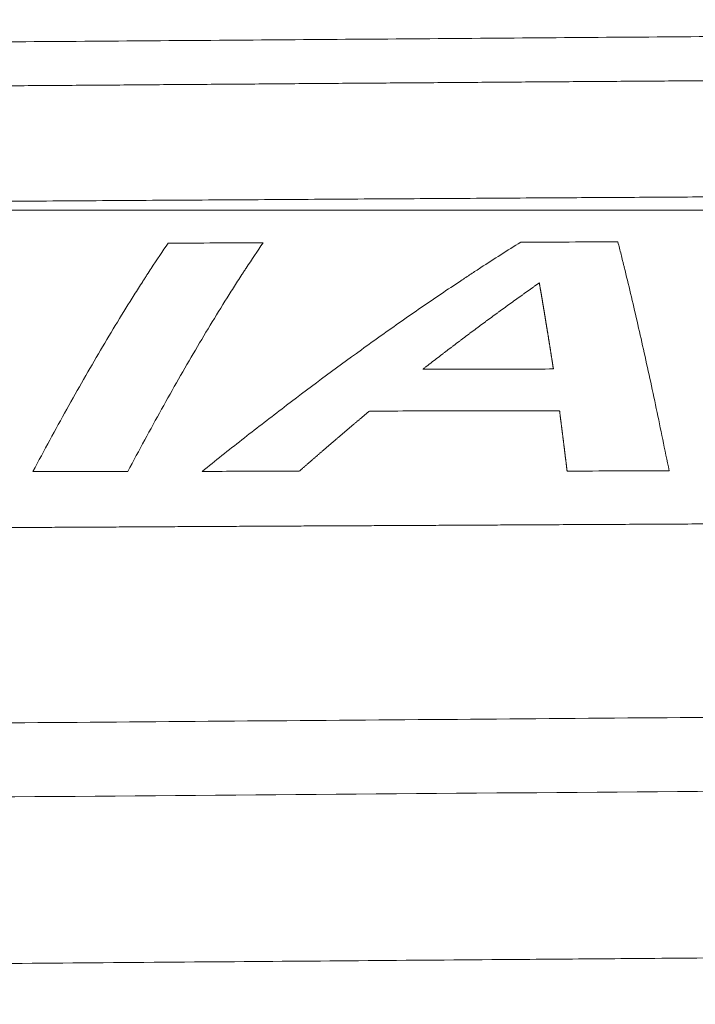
# Model space of a CAD drawing. Header units: millimetres. Extents: x 0 to 594, y 0 to 420.
# Tile 95 of 256: x 296 to 305, y 154 to 167. Entities that reach past the tile are written whole.
import ezdxf

# ---------------------------------------------------------------- set-up
doc = ezdxf.new("R2010")
doc.units = ezdxf.units.MM
doc.layers.add('1', color=7, linetype='Continuous', true_color=0xffffff)
doc.styles.add('Arial Unicode MS', font='txt')
doc.dimstyles.get("Standard").update_dxf_attribs({"dimtxt": 0.18, "dimasz": 0.18, "dimexe": 0.18, "dimexo": 0.0625, "dimgap": 0.09, "dimtad": 0, "dimtih": 1, "dimtoh": 1, "dimdec": 4, "dimzin": 0, "dimdsep": 46, "dimtxsty": 'Standard', "dimcen": 0.09, "dimadec": 0, "dimazin": 0, "dimtfac": 1, "dimtdec": 4, "dimtofl": 0, "dimtmove": 0, "dimatfit": 3, "dimfxl": 0, "dimtolj": 1, "dimtzin": 0, "dimarcsym": 0})

# ---------------------------------------------------------------- blocks, each defined once
blk = doc.blocks.new('_U3')
at = {"layer": '1', "color": 18, "lineweight": 13}
for p, q in [((101.994, 157.397), (101.994, 93.087)), ((345.447, 147.949), (345.447, 93.087)), ((101.994, 95.087), (184.093, 95.087)), ((345.447, 95.087), (263.348, 95.087))]:
    blk.add_line(p, q, dxfattribs=at)
at = {"layer": '1', "color": 18}
for points in [[(101.994, 95.087), (105.494, 96.025), (105.494, 94.149)], [(345.447, 95.087), (341.947, 94.149), (341.947, 96.025)]]:
    blk.add_solid(points, dxfattribs=at)
at = {"layer": '1', "color": 18, "linetype": 'Continuous', "lineweight": 13, "char_height": 3.5, "attachment_point": 7, "line_spacing_factor": 1.047437, "style": 'Arial Unicode MS'}
for s, insert in [('\\fArial Unicode MS|b0|i0;\\W1.0000;4.87', (185.779, 92.451)), ('\\fArial Unicode MS|b0|i0;\\W1.0000;DEFLATED TUBES LENGTH', (198.445, 92.451))]:
    blk.add_mtext(s, dxfattribs=dict(at, insert=insert))
blk = doc.blocks.new('_U6')
at = {"layer": '1', "color": 18, "lineweight": 13}
for p, q in [((249.492, 222.88), (249.492, 205.581)), ((345.447, 147.949), (345.447, 209.581)), ((249.492, 207.581), (266.947, 207.581)), ((345.447, 207.581), (327.992, 207.581))]:
    blk.add_line(p, q, dxfattribs=at)
at = {"layer": '1', "color": 18}
for points in [[(249.492, 207.581), (252.992, 208.519), (252.992, 206.643)], [(345.447, 207.581), (341.947, 206.643), (341.947, 208.519)]]:
    blk.add_solid(points, dxfattribs=at)
at = {"layer": '1', "color": 18, "linetype": 'Continuous', "lineweight": 13, "char_height": 3.5, "attachment_point": 7, "line_spacing_factor": 1.047437, "style": 'Arial Unicode MS'}
for s, insert in [('\\fArial Unicode MS|b0|i0;\\W1.0000;LCG (DRY WEIGHT)', (281.299, 204.945)), ('\\fArial Unicode MS|b0|i0;\\W1.0000;1.92', (268.632, 204.945))]:
    blk.add_mtext(s, dxfattribs=dict(at, insert=insert))
blk = doc.blocks.new('_U9')
at = {"layer": '1', "color": 18, "lineweight": 13}
for p, q in [((249.492, 164.64), (361.654, 164.64)), ((359.654, 164.64), (359.654, 150.774)), ((359.654, 124.367), (359.654, 138.607)), ((160.769, 124.367), (361.654, 124.367))]:
    blk.add_line(p, q, dxfattribs=at)
at = {"layer": '1', "color": 18}
for points in [[(359.654, 164.64), (360.592, 161.14), (358.717, 161.14)], [(359.654, 124.367), (358.717, 127.867), (360.592, 127.867)]]:
    blk.add_solid(points, dxfattribs=at)
at = {"layer": '1', "color": 18, "linetype": 'Continuous', "lineweight": 13, "char_height": 3.5, "attachment_point": 7, "rotation": 90, "line_spacing_factor": 1.047437, "style": 'Arial Unicode MS'}
for s, insert in [('\\fArial Unicode MS|b0|i0;\\W1.0000;SINGLE POINT LIFT* EYE', (369.695, 140.265)), ('\\fArial Unicode MS|b0|i0;\\W1.0000;0.81', (362.633, 140.265))]:
    blk.add_mtext(s, dxfattribs=dict(at, insert=insert))
blk = doc.blocks.new('_U10')
at = {"layer": '1', "color": 18, "lineweight": 13}
for p, q in [((249.492, 222.88), (380.277, 222.88)), ((378.277, 222.88), (378.277, 151.235)), ((378.277, 124.367), (378.277, 139.069)), ((160.769, 124.367), (380.277, 124.367))]:
    blk.add_line(p, q, dxfattribs=at)
at = {"layer": '1', "color": 18}
for points in [[(378.277, 222.88), (379.215, 219.38), (377.339, 219.38)], [(378.277, 124.367), (377.339, 127.867), (379.215, 127.867)]]:
    blk.add_solid(points, dxfattribs=at)
at = {"layer": '1', "color": 18, "linetype": 'Continuous', "lineweight": 13, "char_height": 3.5, "attachment_point": 7, "rotation": 90, "line_spacing_factor": 1.047437, "style": 'Arial Unicode MS'}
for s, insert in [('\\fArial Unicode MS|b0|i0;\\W1.0000;LIFTING STROPS* EYE', (388.318, 140.726)), ('\\fArial Unicode MS|b0|i0;\\W1.0000;1.97', (381.256, 140.726))]:
    blk.add_mtext(s, dxfattribs=dict(at, insert=insert))

msp = doc.modelspace()

# ---------------------------------------------------------------- linework, layer by layer
at = {"layer": '1', "color": 155, "linetype": 'Continuous', "lineweight": 13}
for points, knots in [([(273.147, 166.743), (273.756, 166.748), (274.365, 166.753), (275.584, 166.763), (276.194, 166.768), (278.022, 166.783), (279.241, 166.792), (282.897, 166.822), (285.335, 166.841), (290.211, 166.878), (292.648, 166.897), (296.305, 166.925), (297.524, 166.934), (299.961, 166.952), (302.399, 166.971), (306.056, 166.999), (308.493, 167.017), (310.931, 167.036), (312.15, 167.045), (314.588, 167.063), (315.807, 167.072), (319.463, 167.1), (321.901, 167.118), (326.776, 167.153), (329.214, 167.171), (331.652, 167.188)], [0, 0, 0, 0, 0.03125, 0.03125, 0.0625, 0.0625, 0.125, 0.125, 0.25, 0.25, 0.375, 0.375, 0.4375, 0.4375, 0.5, 0.5625, 0.625, 0.625, 0.6875, 0.6875, 0.75, 0.75, 0.875, 0.875, 1, 1, 1, 1]), ([(276.783, 166.177), (276.927, 166.178), (277.214, 166.181), (277.646, 166.184), (278.078, 166.188), (278.51, 166.191), (278.942, 166.195), (279.374, 166.198), (279.805, 166.202), (280.237, 166.205), (280.669, 166.209), (281.101, 166.212), (281.533, 166.216), (281.965, 166.219), (282.397, 166.223), (282.828, 166.226), (283.26, 166.229), (283.692, 166.233), (284.124, 166.236), (284.556, 166.24), (284.988, 166.243), (285.419, 166.246), (285.851, 166.25), (286.283, 166.253), (286.715, 166.256), (287.147, 166.26), (287.579, 166.263), (288.01, 166.266), (288.442, 166.27), (288.874, 166.273), (289.306, 166.276), (289.738, 166.279), (290.17, 166.283), (290.601, 166.286), (291.033, 166.289), (291.465, 166.292), (291.897, 166.296), (292.329, 166.299), (292.761, 166.302), (293.192, 166.305), (293.624, 166.309), (294.056, 166.312), (294.488, 166.315), (294.92, 166.318), (295.352, 166.321), (295.784, 166.325), (296.215, 166.328), (296.647, 166.331), (297.079, 166.334), (297.511, 166.337), (297.943, 166.341), (298.375, 166.344), (298.806, 166.347), (299.238, 166.35), (299.67, 166.353), (300.102, 166.357), (300.534, 166.36), (300.966, 166.363), (301.397, 166.366), (301.829, 166.369), (302.261, 166.372), (302.693, 166.376), (303.125, 166.379), (303.557, 166.382), (303.988, 166.385), (304.42, 166.388), (304.852, 166.391), (305.475, 166.396), (306.29, 166.402), (307.296, 166.409), (308.302, 166.417), (309.308, 166.424), (310.314, 166.431), (311.32, 166.439), (312.326, 166.446), (313.331, 166.453), (314.337, 166.46), (315.343, 166.468), (316.349, 166.475), (317.355, 166.482), (318.361, 166.489), (319.367, 166.496), (320.373, 166.503), (321.379, 166.51), (322.05, 166.515), (322.385, 166.517)], [0, 0, 0, 0, 0.00947, 0.018939, 0.028409, 0.037879, 0.047348, 0.056818, 0.066288, 0.075758, 0.085227, 0.094697, 0.104167, 0.113636, 0.123106, 0.132576, 0.142045, 0.151515, 0.160985, 0.170455, 0.179924, 0.189394, 0.198864, 0.208333, 0.217803, 0.227273, 0.236742, 0.246212, 0.255682, 0.265152, 0.274621, 0.284091, 0.293561, 0.30303, 0.3125, 0.32197, 0.331439, 0.340909, 0.350379, 0.359848, 0.369318, 0.378788, 0.388258, 0.397727, 0.407197, 0.416667, 0.426136, 0.435606, 0.445076, 0.454545, 0.464015, 0.473485, 0.482955, 0.492424, 0.501894, 0.511364, 0.520833, 0.530303, 0.539773, 0.549242, 0.558712, 0.568182, 0.577652, 0.587121, 0.596591, 0.606061, 0.61553, 0.625, 0.647059, 0.669118, 0.691176, 0.713235, 0.735294, 0.757353, 0.779412, 0.801471, 0.82353, 0.845588, 0.867647, 0.889706, 0.911765, 0.933823, 0.955882, 0.977941, 1, 1, 1, 1]), ([(332.987, 156.974), (332.896, 156.974), (332.76, 156.972), (332.579, 156.971), (331.761, 156.964), (330.262, 156.952), (322.994, 156.894), (310.639, 156.795), (296.104, 156.68), (284.475, 156.587), (275.754, 156.517), (267.033, 156.448), (258.311, 156.39), (249.59, 156.351), (240.869, 156.342), (232.147, 156.372), (223.426, 156.453), (214.706, 156.595), (205.988, 156.817), (197.273, 157.138), (190.015, 157.503), (184.212, 157.861), (180.588, 158.115), (177.69, 158.337), (174.793, 158.572), (171.173, 158.891), (166.835, 159.312), (162.503, 159.774), (158.181, 160.274), (153.875, 160.813), (150.306, 161.294), (147.466, 161.697), (144.637, 162.112), (141.124, 162.653), (136.951, 163.335), (133.512, 163.931), (130.786, 164.423), (129.115, 164.732), (128.125, 164.919), (127.81, 164.979)], [0, 0, 0, 0, 0.001316, 0.001976, 0.002636, 0.013193, 0.023751, 0.108212, 0.192672, 0.234902, 0.277133, 0.319363, 0.361593, 0.403823, 0.446054, 0.488284, 0.530514, 0.572745, 0.614975, 0.657205, 0.699435, 0.720551, 0.741666, 0.752223, 0.762781, 0.783896, 0.805011, 0.826126, 0.847241, 0.868356, 0.889472, 0.900029, 0.910587, 0.931702, 0.952817, 0.973932, 0.98449, 0.995047, 1, 1, 1, 1]), ([(319.795, 164.906), (319.621, 164.905), (319.272, 164.903), (318.748, 164.9), (318.224, 164.897), (317.7, 164.894), (317.177, 164.891), (316.653, 164.887), (316.129, 164.884), (315.605, 164.881), (315.081, 164.878), (314.558, 164.875), (314.034, 164.872), (313.51, 164.869), (312.986, 164.865), (312.463, 164.862), (311.939, 164.859), (311.415, 164.856), (310.891, 164.853), (310.368, 164.85), (309.844, 164.846), (309.32, 164.843), (308.796, 164.84), (308.272, 164.837), (307.749, 164.834), (307.225, 164.83), (306.701, 164.827), (306.177, 164.824), (305.654, 164.821), (305.13, 164.817), (304.606, 164.814), (304.082, 164.811), (303.508, 164.807), (302.882, 164.804), (302.205, 164.799), (301.529, 164.795), (300.852, 164.791), (300.176, 164.787), (299.499, 164.782), (298.823, 164.778), (298.146, 164.774), (297.47, 164.77), (296.793, 164.765), (296.117, 164.761), (295.44, 164.757), (294.763, 164.753), (294.087, 164.748), (293.41, 164.744), (292.734, 164.74), (292.057, 164.735), (291.381, 164.731), (290.704, 164.726), (290.028, 164.722), (289.351, 164.718), (288.675, 164.713), (287.998, 164.709), (287.322, 164.704), (286.645, 164.7), (285.968, 164.695), (285.292, 164.691), (284.615, 164.686), (283.939, 164.681), (283.262, 164.677), (282.586, 164.672), (281.909, 164.667), (281.233, 164.663), (280.556, 164.658), (279.88, 164.653), (279.203, 164.648), (278.527, 164.644), (277.85, 164.639), (277.173, 164.634), (276.722, 164.631), (276.497, 164.629)], [0, 0, 0, 0, 0.012097, 0.024194, 0.03629, 0.048387, 0.060484, 0.072581, 0.084677, 0.096774, 0.108871, 0.120968, 0.133065, 0.145161, 0.157258, 0.169355, 0.181452, 0.193548, 0.205645, 0.217742, 0.229839, 0.241935, 0.254032, 0.266129, 0.278226, 0.290323, 0.302419, 0.314516, 0.326613, 0.33871, 0.350806, 0.362903, 0.375, 0.390625, 0.40625, 0.421875, 0.4375, 0.453125, 0.46875, 0.484375, 0.5, 0.515625, 0.53125, 0.546875, 0.5625, 0.578125, 0.59375, 0.609375, 0.625, 0.640625, 0.65625, 0.671875, 0.6875, 0.703125, 0.71875, 0.734375, 0.75, 0.765625, 0.78125, 0.796875, 0.8125, 0.828125, 0.84375, 0.859375, 0.875, 0.890625, 0.90625, 0.921875, 0.9375, 0.953125, 0.96875, 0.984375, 1, 1, 1, 1]), ([(298.275, 164.193), (298.199, 164.081), (298.122, 163.967), (298.026, 163.821), (298.007, 163.791), (297.978, 163.747), (297.969, 163.732), (297.95, 163.703), (297.902, 163.628), (297.854, 163.553), (297.739, 163.372), (297.663, 163.248), (297.51, 162.997), (297.433, 162.869), (297.204, 162.48), (297.051, 162.213), (296.822, 161.801), (296.669, 161.523), (296.516, 161.238), (296.44, 161.094)], [0, 0, 0, 0, 0.125, 0.125, 0.15625, 0.15625, 0.171875, 0.171875, 0.1875, 0.25, 0.25, 0.375, 0.375, 0.5, 0.5, 0.75, 0.75, 0.875, 1, 1, 1, 1]), ([(297.729, 161.095), (297.805, 161.239), (297.958, 161.524), (298.11, 161.802), (298.34, 162.214), (298.492, 162.482), (298.722, 162.871), (298.798, 162.999), (298.951, 163.251), (299.027, 163.374), (299.142, 163.556), (299.18, 163.616), (299.238, 163.706), (299.257, 163.735), (299.286, 163.78), (299.295, 163.794), (299.314, 163.824), (299.324, 163.838), (299.41, 163.97), (299.487, 164.084), (299.564, 164.196)], [0, 0, 0, 0, 0.125, 0.25, 0.25, 0.5, 0.5, 0.625, 0.625, 0.75, 0.75, 0.8125, 0.8125, 0.84375, 0.84375, 0.859375, 0.859375, 0.875, 0.875, 1, 1, 1, 1]), ([(303.061, 164.206), (302.88, 164.093), (302.7, 163.978), (302.497, 163.846), (302.475, 163.831), (302.429, 163.802), (302.362, 163.758), (302.294, 163.713), (302.159, 163.623), (302.069, 163.563), (301.798, 163.381), (301.618, 163.257), (301.258, 163.004), (301.078, 162.876), (300.537, 162.486), (300.177, 162.217), (299.636, 161.804), (299.276, 161.526), (298.916, 161.24), (298.736, 161.096)], [0, 0, 0, 0, 0.125, 0.125, 0.140625, 0.140625, 0.15625, 0.1875, 0.1875, 0.25, 0.25, 0.375, 0.375, 0.5, 0.5, 0.75, 0.75, 0.875, 1, 1, 1, 1]), ([(305.076, 161.102), (305.046, 161.246), (304.988, 161.532), (304.93, 161.811), (304.843, 162.224), (304.785, 162.492), (304.698, 162.882), (304.669, 163.01), (304.611, 163.262), (304.582, 163.386), (304.524, 163.629), (304.495, 163.748), (304.463, 163.88), (304.459, 163.895), (304.452, 163.924), (304.441, 163.967), (304.43, 164.011), (304.409, 164.097), (304.394, 164.153), (304.38, 164.209)], [0, 0, 0, 0, 0.125, 0.25, 0.25, 0.5, 0.5, 0.625, 0.625, 0.75, 0.75, 0.875, 0.875, 0.890625, 0.890625, 0.90625, 0.9375, 0.9375, 1, 1, 1, 1]), ([(303.314, 163.653), (303.309, 163.65), (303.3, 163.644), (303.287, 163.635), (303.274, 163.625), (303.26, 163.616), (303.247, 163.607), (303.234, 163.597), (303.221, 163.588), (303.207, 163.578), (303.194, 163.569), (303.181, 163.56), (303.167, 163.55), (303.154, 163.541), (303.141, 163.531), (303.128, 163.522), (303.114, 163.512), (303.101, 163.503), (303.088, 163.493), (303.074, 163.484), (303.061, 163.474), (303.048, 163.465), (303.035, 163.455), (303.021, 163.446), (303.008, 163.436), (302.995, 163.427), (302.981, 163.417), (302.968, 163.408), (302.955, 163.398), (302.942, 163.389), (302.928, 163.379), (302.915, 163.369), (302.902, 163.36), (302.888, 163.35), (302.875, 163.34), (302.862, 163.331), (302.849, 163.321), (302.835, 163.312), (302.822, 163.302), (302.809, 163.292), (302.795, 163.283), (302.782, 163.273), (302.769, 163.263), (302.756, 163.254), (302.742, 163.244), (302.729, 163.234), (302.716, 163.224), (302.702, 163.215), (302.689, 163.205), (302.676, 163.195), (302.663, 163.185), (302.649, 163.176), (302.636, 163.166), (302.623, 163.156), (302.609, 163.146), (302.596, 163.137), (302.583, 163.127), (302.57, 163.117), (302.556, 163.107), (302.543, 163.097), (302.53, 163.087), (302.516, 163.078), (302.503, 163.068), (302.49, 163.058), (302.477, 163.048), (302.463, 163.038), (302.45, 163.028), (302.437, 163.018), (302.423, 163.008), (302.41, 162.998), (302.397, 162.989), (302.384, 162.979), (302.37, 162.969), (302.357, 162.959), (302.344, 162.949), (302.33, 162.939), (302.317, 162.929), (302.304, 162.919), (302.291, 162.909), (302.277, 162.899), (302.264, 162.889), (302.251, 162.879), (302.237, 162.869), (302.224, 162.859), (302.211, 162.849), (302.198, 162.839), (302.184, 162.829), (302.171, 162.819), (302.158, 162.809), (302.144, 162.798), (302.131, 162.788), (302.118, 162.778), (302.105, 162.768), (302.091, 162.758), (302.078, 162.748), (302.065, 162.738), (302.051, 162.728), (302.038, 162.718), (302.025, 162.707), (302.012, 162.697), (301.998, 162.687), (301.985, 162.677), (301.972, 162.667), (301.959, 162.656), (301.945, 162.646), (301.932, 162.636), (301.919, 162.626), (301.905, 162.616), (301.892, 162.605), (301.879, 162.595), (301.866, 162.585), (301.852, 162.575), (301.839, 162.564), (301.826, 162.554), (301.812, 162.544), (301.799, 162.534), (301.786, 162.523), (301.773, 162.513), (301.759, 162.503), (301.746, 162.492), (301.737, 162.485), (301.733, 162.482)], [0, 0, 0, 0, 0.008403, 0.016807, 0.02521, 0.033613, 0.042017, 0.05042, 0.058824, 0.067227, 0.07563, 0.084034, 0.092437, 0.10084, 0.109244, 0.117647, 0.12605, 0.134454, 0.142857, 0.15126, 0.159664, 0.168067, 0.17647, 0.184874, 0.193277, 0.20168, 0.210084, 0.218487, 0.226891, 0.235294, 0.243697, 0.252101, 0.260504, 0.268907, 0.277311, 0.285714, 0.294117, 0.302521, 0.310924, 0.319327, 0.327731, 0.336134, 0.344537, 0.352941, 0.361344, 0.369748, 0.378151, 0.386554, 0.394958, 0.403361, 0.411764, 0.420168, 0.428571, 0.436974, 0.445378, 0.453781, 0.462184, 0.470588, 0.478991, 0.487395, 0.495798, 0.504201, 0.512605, 0.521008, 0.529411, 0.537815, 0.546218, 0.554621, 0.563025, 0.571428, 0.579832, 0.588235, 0.596638, 0.605042, 0.613445, 0.621848, 0.630252, 0.638655, 0.647058, 0.655462, 0.663865, 0.672269, 0.680672, 0.689075, 0.697479, 0.705882, 0.714285, 0.722689, 0.731092, 0.739496, 0.747899, 0.756302, 0.764706, 0.773109, 0.781512, 0.789916, 0.798319, 0.806723, 0.815126, 0.823529, 0.831933, 0.840336, 0.848739, 0.857143, 0.865546, 0.873949, 0.882353, 0.890756, 0.89916, 0.907563, 0.915966, 0.92437, 0.932773, 0.941176, 0.94958, 0.957983, 0.966387, 0.97479, 0.983193, 0.991597, 1, 1, 1, 1]), ([(303.505, 162.485), (303.504, 162.488), (303.503, 162.495), (303.501, 162.505), (303.5, 162.516), (303.498, 162.526), (303.497, 162.536), (303.495, 162.547), (303.493, 162.557), (303.492, 162.567), (303.49, 162.577), (303.489, 162.588), (303.487, 162.598), (303.485, 162.608), (303.484, 162.618), (303.482, 162.628), (303.481, 162.639), (303.479, 162.649), (303.477, 162.659), (303.476, 162.669), (303.474, 162.679), (303.473, 162.689), (303.471, 162.7), (303.469, 162.71), (303.468, 162.72), (303.466, 162.73), (303.465, 162.74), (303.463, 162.75), (303.461, 162.76), (303.46, 162.77), (303.458, 162.78), (303.456, 162.791), (303.455, 162.801), (303.453, 162.811), (303.452, 162.821), (303.45, 162.831), (303.448, 162.841), (303.447, 162.851), (303.445, 162.861), (303.444, 162.871), (303.442, 162.881), (303.44, 162.891), (303.439, 162.901), (303.437, 162.911), (303.436, 162.921), (303.434, 162.931), (303.432, 162.941), (303.431, 162.951), (303.429, 162.961), (303.428, 162.971), (303.426, 162.98), (303.424, 162.99), (303.423, 163), (303.421, 163.01), (303.42, 163.02), (303.418, 163.03), (303.416, 163.04), (303.415, 163.05), (303.413, 163.059), (303.411, 163.069), (303.41, 163.079), (303.408, 163.089), (303.407, 163.099), (303.405, 163.109), (303.403, 163.118), (303.402, 163.128), (303.4, 163.138), (303.399, 163.148), (303.397, 163.158), (303.395, 163.167), (303.394, 163.177), (303.392, 163.187), (303.391, 163.196), (303.389, 163.206), (303.387, 163.216), (303.386, 163.226), (303.384, 163.235), (303.383, 163.245), (303.381, 163.255), (303.379, 163.264), (303.378, 163.274), (303.376, 163.284), (303.375, 163.293), (303.373, 163.303), (303.371, 163.313), (303.37, 163.322), (303.368, 163.332), (303.367, 163.341), (303.365, 163.351), (303.363, 163.361), (303.362, 163.37), (303.36, 163.38), (303.359, 163.389), (303.357, 163.399), (303.355, 163.408), (303.354, 163.418), (303.352, 163.427), (303.351, 163.437), (303.349, 163.446), (303.347, 163.456), (303.346, 163.465), (303.344, 163.475), (303.342, 163.484), (303.341, 163.494), (303.339, 163.503), (303.338, 163.513), (303.336, 163.522), (303.334, 163.532), (303.333, 163.541), (303.331, 163.55), (303.33, 163.56), (303.328, 163.569), (303.326, 163.579), (303.325, 163.588), (303.323, 163.597), (303.322, 163.607), (303.32, 163.616), (303.318, 163.625), (303.317, 163.635), (303.315, 163.644), (303.314, 163.65), (303.314, 163.653)], [0, 0, 0, 0, 0.008403, 0.016807, 0.02521, 0.033613, 0.042017, 0.05042, 0.058824, 0.067227, 0.07563, 0.084034, 0.092437, 0.10084, 0.109244, 0.117647, 0.126051, 0.134454, 0.142857, 0.151261, 0.159664, 0.168068, 0.176471, 0.184874, 0.193278, 0.201681, 0.210085, 0.218488, 0.226891, 0.235295, 0.243698, 0.252101, 0.260505, 0.268908, 0.277312, 0.285715, 0.294118, 0.302522, 0.310925, 0.319329, 0.327732, 0.336135, 0.344539, 0.352942, 0.361345, 0.369749, 0.378152, 0.386556, 0.394959, 0.403362, 0.411766, 0.420169, 0.428573, 0.436976, 0.445379, 0.453783, 0.462186, 0.470589, 0.478993, 0.487396, 0.495799, 0.504203, 0.512606, 0.52101, 0.529413, 0.537816, 0.54622, 0.554623, 0.563026, 0.57143, 0.579833, 0.588236, 0.59664, 0.605043, 0.613446, 0.62185, 0.630253, 0.638656, 0.64706, 0.655463, 0.663866, 0.67227, 0.680673, 0.689076, 0.69748, 0.705883, 0.714286, 0.72269, 0.731093, 0.739496, 0.7479, 0.756303, 0.764706, 0.77311, 0.781513, 0.789916, 0.79832, 0.806723, 0.815126, 0.82353, 0.831933, 0.840336, 0.84874, 0.857143, 0.865546, 0.87395, 0.882353, 0.890756, 0.89916, 0.907563, 0.915966, 0.92437, 0.932773, 0.941177, 0.94958, 0.957983, 0.966387, 0.97479, 0.983193, 0.991597, 1, 1, 1, 1]), ([(125.234, 163.175), (125.823, 163.059), (127.453, 162.741), (130.081, 162.251), (133.035, 161.719), (135.783, 161.244), (138.304, 160.822), (140.597, 160.452), (142.658, 160.13), (144.499, 159.85), (146.873, 159.498), (149.887, 159.069), (153.65, 158.565), (157.934, 158.026), (162.719, 157.472), (167.979, 156.923), (173.246, 156.431), (179.956, 155.88), (188.115, 155.333), (197.725, 154.853), (207.343, 154.512), (216.964, 154.288), (229.367, 154.117), (244.552, 154.062), (262.518, 154.148), (276.075, 154.259), (285.226, 154.333), (289.944, 154.37), (294.552, 154.407), (298.958, 154.442), (302.246, 154.468), (304.569, 154.486), (306.087, 154.498), (307.809, 154.512), (309.736, 154.527), (311.869, 154.544), (314.207, 154.563), (316.777, 154.584), (319.581, 154.606), (322.623, 154.63), (325.48, 154.653), (328.111, 154.674), (329.91, 154.689), (331.209, 154.699), (331.981, 154.705), (332.579, 154.71), (332.919, 154.713), (332.999, 154.713)], [0, 0, 0, 0, 0.009217, 0.02542, 0.040456, 0.054325, 0.067027, 0.078366, 0.088579, 0.097666, 0.105628, 0.123598, 0.141899, 0.160526, 0.185817, 0.211115, 0.236399, 0.26167, 0.307636, 0.353617, 0.399601, 0.445585, 0.491569, 0.577406, 0.663242, 0.74908, 0.771741, 0.794402, 0.816719, 0.837786, 0.857556, 0.863844, 0.871088, 0.879314, 0.888523, 0.898714, 0.909887, 0.922042, 0.935543, 0.95008, 0.965652, 0.976497, 0.987793, 0.991436, 0.995123, 0.998855, 1, 1, 1, 1]), ([(300.055, 161.098), (300.059, 161.101), (300.068, 161.109), (300.08, 161.12), (300.093, 161.131), (300.106, 161.142), (300.118, 161.153), (300.131, 161.164), (300.144, 161.175), (300.156, 161.186), (300.169, 161.197), (300.182, 161.209), (300.195, 161.22), (300.207, 161.231), (300.22, 161.242), (300.233, 161.253), (300.245, 161.264), (300.258, 161.275), (300.271, 161.286), (300.284, 161.297), (300.296, 161.308), (300.309, 161.319), (300.322, 161.33), (300.334, 161.341), (300.347, 161.352), (300.36, 161.363), (300.372, 161.374), (300.385, 161.385), (300.398, 161.396), (300.411, 161.407), (300.423, 161.418), (300.436, 161.429), (300.449, 161.44), (300.461, 161.451), (300.474, 161.461), (300.487, 161.472), (300.499, 161.483), (300.512, 161.494), (300.525, 161.505), (300.538, 161.516), (300.55, 161.527), (300.563, 161.538), (300.576, 161.549), (300.588, 161.56), (300.601, 161.57), (300.614, 161.581), (300.627, 161.592), (300.639, 161.603), (300.652, 161.614), (300.665, 161.625), (300.677, 161.635), (300.69, 161.646), (300.703, 161.657), (300.715, 161.668), (300.728, 161.679), (300.741, 161.689), (300.754, 161.7), (300.766, 161.711), (300.779, 161.722), (300.792, 161.733), (300.804, 161.743), (300.817, 161.754), (300.83, 161.765), (300.843, 161.776), (300.855, 161.786), (300.868, 161.797), (300.881, 161.808), (300.893, 161.818), (300.906, 161.829), (300.919, 161.84), (300.931, 161.85), (300.944, 161.861), (300.957, 161.872), (300.97, 161.883), (300.982, 161.893), (300.995, 161.904), (301.003, 161.911), (301.008, 161.914)], [0, 0, 0, 0, 0.013333, 0.026667, 0.04, 0.053333, 0.066667, 0.08, 0.093333, 0.106667, 0.12, 0.133333, 0.146667, 0.16, 0.173333, 0.186667, 0.2, 0.213333, 0.226667, 0.24, 0.253333, 0.266667, 0.28, 0.293333, 0.306667, 0.32, 0.333333, 0.346667, 0.36, 0.373333, 0.386667, 0.4, 0.413333, 0.426667, 0.44, 0.453333, 0.466667, 0.48, 0.493333, 0.506667, 0.52, 0.533333, 0.546667, 0.56, 0.573333, 0.586667, 0.6, 0.613333, 0.626667, 0.64, 0.653333, 0.666667, 0.68, 0.693333, 0.706667, 0.72, 0.733333, 0.746667, 0.76, 0.773333, 0.786667, 0.8, 0.813333, 0.826667, 0.84, 0.853333, 0.866667, 0.88, 0.893333, 0.906667, 0.92, 0.933333, 0.946667, 0.96, 0.973333, 0.986667, 1, 1, 1, 1]), ([(303.588, 161.918), (303.589, 161.914), (303.59, 161.907), (303.591, 161.896), (303.592, 161.886), (303.594, 161.875), (303.595, 161.864), (303.596, 161.854), (303.598, 161.843), (303.599, 161.832), (303.601, 161.822), (303.602, 161.811), (303.603, 161.8), (303.605, 161.789), (303.606, 161.779), (303.607, 161.768), (303.609, 161.757), (303.61, 161.746), (303.611, 161.736), (303.613, 161.725), (303.614, 161.714), (303.616, 161.703), (303.617, 161.693), (303.618, 161.682), (303.62, 161.671), (303.621, 161.66), (303.622, 161.649), (303.624, 161.639), (303.625, 161.628), (303.626, 161.617), (303.628, 161.606), (303.629, 161.595), (303.631, 161.584), (303.632, 161.574), (303.633, 161.563), (303.635, 161.552), (303.636, 161.541), (303.637, 161.53), (303.639, 161.519), (303.64, 161.508), (303.641, 161.497), (303.643, 161.487), (303.644, 161.476), (303.646, 161.465), (303.647, 161.454), (303.648, 161.443), (303.65, 161.432), (303.651, 161.421), (303.652, 161.41), (303.654, 161.399), (303.655, 161.388), (303.656, 161.377), (303.658, 161.366), (303.659, 161.355), (303.661, 161.344), (303.662, 161.333), (303.663, 161.322), (303.665, 161.311), (303.666, 161.3), (303.667, 161.289), (303.669, 161.278), (303.67, 161.267), (303.671, 161.256), (303.673, 161.245), (303.674, 161.234), (303.676, 161.223), (303.677, 161.212), (303.678, 161.201), (303.68, 161.19), (303.681, 161.179), (303.682, 161.167), (303.684, 161.156), (303.685, 161.145), (303.686, 161.134), (303.688, 161.123), (303.689, 161.112), (303.69, 161.104), (303.691, 161.101)], [0, 0, 0, 0, 0.013333, 0.026667, 0.04, 0.053333, 0.066667, 0.08, 0.093333, 0.106667, 0.12, 0.133333, 0.146667, 0.16, 0.173333, 0.186667, 0.2, 0.213333, 0.226667, 0.24, 0.253333, 0.266667, 0.28, 0.293333, 0.306667, 0.32, 0.333333, 0.346667, 0.36, 0.373333, 0.386667, 0.4, 0.413333, 0.426666, 0.44, 0.453333, 0.466666, 0.48, 0.493333, 0.506666, 0.52, 0.533333, 0.546666, 0.56, 0.573333, 0.586667, 0.6, 0.613333, 0.626667, 0.64, 0.653333, 0.666667, 0.68, 0.693333, 0.706667, 0.72, 0.733333, 0.746667, 0.76, 0.773333, 0.786667, 0.8, 0.813333, 0.826667, 0.84, 0.853333, 0.866667, 0.88, 0.893333, 0.906667, 0.92, 0.933333, 0.946667, 0.96, 0.973333, 0.986667, 1, 1, 1, 1]), ([(276.52, 160.224), (276.626, 160.224), (276.838, 160.226), (277.156, 160.227), (277.475, 160.229), (277.793, 160.231), (278.112, 160.233), (278.43, 160.235), (278.748, 160.237), (279.067, 160.239), (279.385, 160.241), (279.703, 160.243), (280.022, 160.244), (280.34, 160.246), (280.658, 160.248), (280.977, 160.25), (281.295, 160.252), (281.614, 160.254), (281.932, 160.256), (282.25, 160.257), (282.569, 160.259), (282.887, 160.261), (283.205, 160.263), (283.524, 160.265), (283.842, 160.266), (284.161, 160.268), (284.479, 160.27), (284.797, 160.272), (285.116, 160.274), (285.434, 160.276), (285.752, 160.277), (286.071, 160.279), (286.389, 160.281), (286.708, 160.283), (287.026, 160.284), (287.344, 160.286), (287.663, 160.288), (287.981, 160.29), (288.299, 160.291), (288.618, 160.293), (288.936, 160.295), (289.255, 160.297), (289.573, 160.298), (289.891, 160.3), (290.21, 160.302), (290.528, 160.304), (290.846, 160.305), (291.165, 160.307), (291.483, 160.309), (291.801, 160.311), (292.12, 160.312), (292.438, 160.314), (292.757, 160.316), (293.075, 160.317), (293.393, 160.319), (293.712, 160.321), (294.03, 160.323), (294.348, 160.324), (294.667, 160.326), (294.985, 160.328), (295.304, 160.329), (295.622, 160.331), (295.94, 160.333), (296.259, 160.334), (296.577, 160.336), (296.895, 160.338), (297.214, 160.339), (297.532, 160.341), (297.851, 160.343), (298.169, 160.345), (298.487, 160.346), (298.806, 160.348), (299.124, 160.35), (299.442, 160.351), (299.761, 160.353), (300.079, 160.355), (300.398, 160.356), (300.716, 160.358), (301.034, 160.359), (301.353, 160.361), (301.671, 160.363), (301.989, 160.364), (302.308, 160.366), (302.626, 160.368), (302.945, 160.369), (303.263, 160.371), (303.776, 160.374), (304.483, 160.377), (305.385, 160.382), (306.287, 160.387), (307.19, 160.391), (308.092, 160.396), (308.994, 160.4), (309.896, 160.405), (310.798, 160.41), (311.7, 160.414), (312.602, 160.419), (313.504, 160.423), (314.406, 160.428), (315.308, 160.432), (316.21, 160.437), (317.112, 160.441), (318.014, 160.446), (318.916, 160.45), (319.518, 160.453), (319.818, 160.455)], [0, 0, 0, 0, 0.007353, 0.014706, 0.022059, 0.029412, 0.036765, 0.044118, 0.051471, 0.058824, 0.066176, 0.073529, 0.080882, 0.088235, 0.095588, 0.102941, 0.110294, 0.117647, 0.125, 0.132353, 0.139706, 0.147059, 0.154412, 0.161765, 0.169118, 0.176471, 0.183823, 0.191176, 0.198529, 0.205882, 0.213235, 0.220588, 0.227941, 0.235294, 0.242647, 0.25, 0.257353, 0.264706, 0.272059, 0.279412, 0.286765, 0.294118, 0.301471, 0.308824, 0.316176, 0.323529, 0.330882, 0.338235, 0.345588, 0.352941, 0.360294, 0.367647, 0.375, 0.382353, 0.389706, 0.397059, 0.404412, 0.411765, 0.419118, 0.426471, 0.433824, 0.441176, 0.448529, 0.455882, 0.463235, 0.470588, 0.477941, 0.485294, 0.492647, 0.5, 0.507353, 0.514706, 0.522059, 0.529412, 0.536765, 0.544118, 0.551471, 0.558824, 0.566176, 0.573529, 0.580882, 0.588235, 0.595588, 0.602941, 0.610294, 0.617647, 0.625, 0.645833, 0.666667, 0.6875, 0.708333, 0.729167, 0.75, 0.770833, 0.791667, 0.8125, 0.833333, 0.854167, 0.875, 0.895833, 0.916667, 0.9375, 0.958333, 0.979167, 1, 1, 1, 1]), ([(241.883, 157.351), (243.781, 157.35), (245.679, 157.351), (248.526, 157.357), (249.475, 157.359), (251.373, 157.365), (252.322, 157.368), (255.169, 157.38), (257.067, 157.389), (260.862, 157.411), (262.76, 157.423), (266.556, 157.45), (268.454, 157.464), (272.25, 157.493), (274.148, 157.508), (277.943, 157.538), (279.841, 157.554), (282.688, 157.577), (283.637, 157.584), (285.535, 157.599), (286.484, 157.607), (289.331, 157.63), (291.228, 157.645), (295.024, 157.675), (296.922, 157.69), (300.718, 157.72), (302.616, 157.735), (306.411, 157.765), (308.309, 157.781), (312.105, 157.811), (314.003, 157.826), (317.799, 157.856), (319.696, 157.871), (323.492, 157.902), (325.39, 157.917), (328.237, 157.94), (329.186, 157.948), (330.609, 157.959), (331.321, 157.965), (332.033, 157.97), (332.388, 157.973), (332.507, 157.974), (332.685, 157.976), (332.744, 157.976), (332.863, 157.977), (332.922, 157.977), (332.982, 157.978)], [0, 0, 0, 0, 0.0625, 0.0625, 0.09375, 0.09375, 0.125, 0.125, 0.1875, 0.1875, 0.25, 0.25, 0.3125, 0.3125, 0.375, 0.375, 0.4375, 0.4375, 0.46875, 0.46875, 0.5, 0.5, 0.5625, 0.5625, 0.625, 0.625, 0.6875, 0.6875, 0.75, 0.75, 0.8125, 0.8125, 0.875, 0.875, 0.9375, 0.9375, 0.96875, 0.96875, 0.984375, 0.992188, 0.992188, 0.996094, 0.996094, 0.998047, 0.998047, 1, 1, 1, 1])]:
    msp.add_open_spline(points, degree=3, knots=knots, dxfattribs=at)
for points in [[(299.564, 164.196), (299.349, 164.196), (298.92, 164.195), (298.49, 164.193), (298.275, 164.193)], [(304.38, 164.209), (304.16, 164.209), (303.72, 164.208), (303.281, 164.206), (303.061, 164.206)], [(301.733, 162.482), (301.88, 162.482), (302.176, 162.483), (302.619, 162.483), (303.062, 162.484), (303.357, 162.485), (303.505, 162.485)], [(301.008, 161.914), (301.18, 161.915), (301.524, 161.915), (302.04, 161.916), (302.556, 161.916), (303.072, 161.917), (303.416, 161.917), (303.588, 161.918)], [(296.44, 161.094), (296.583, 161.094), (296.869, 161.095), (297.299, 161.095), (297.585, 161.095), (297.729, 161.095)], [(298.736, 161.096), (298.882, 161.096), (299.176, 161.097), (299.615, 161.097), (299.908, 161.097), (300.055, 161.098)], [(303.691, 161.101), (303.921, 161.101), (304.383, 161.101), (304.845, 161.102), (305.076, 161.102)]]:
    msp.add_open_spline(points, degree=3, dxfattribs=at)

# ---------------------------------------------------------------- dimensions: what is measured, and where the dimension line sits
at = {"layer": '1', "color": 18, "linetype": 'Continuous', "lineweight": 13}
for base, p2, text, picture, middle in [((378.277, 222.88), (249.492, 222.88), ' <> \\P\\fArial Unicode MS|b0|i0;\\C18;{\\H1.00x;\\fArial Unicode MS|b0|i0;LIFTING STROPS* EYE\\fArial Unicode MS|b0|i0;}\\C18;', '_U10', (378.277, 167.02)), ((359.654, 164.64), (249.492, 164.64), ' <> \\P\\fArial Unicode MS|b0|i0;\\C18;{\\H1.00x;\\fArial Unicode MS|b0|i0;SINGLE POINT LIFT* EYE\\fArial Unicode MS|b0|i0;}\\C18;', '_U9', (359.654, 201.723))]:
    dim = msp.add_linear_dim(base=base, p1=(160.769, 124.367), p2=p2, angle=90, text=text, dimstyle='Standard', override={"dimtxt": 3.5, "dimasz": 3.5, "dimexe": 2, "dimexo": 0, "dimgap": 1.5, "dimtih": 0, "dimtoh": 0, "dimdec": 2, "dimlfac": 0.02, "dimdsep": 46, "dimlunit": 2, "dimtxsty": 'Arial Unicode MS', "dimsah": 1, "dimse1": 0, "dimse2": 0, "dimsd1": 0, "dimsd2": 0, "dimclrd": 18, "dimclre": 18, "dimclrt": 18, "dimtol": 0, "dimtm": -0.1, "dimtfac": 1, "dimtdec": 2, "dimtofl": 1, "dimtmove": 0, "dimlwd": 13, "dimlwe": 13}, dxfattribs=at)
    dim.commit()
    dim.dimension.update_dxf_attribs({"geometry": picture, "text_midpoint": middle, "dimtype": 160})
for base, p1, p2, text, picture, middle in [((345.447, 207.581), (249.492, 222.88), (345.447, 147.949), ' <> \\fArial Unicode MS|b0|i0;\\C18;{\\H1.00x;\\fArial Unicode MS|b0|i0;LCG (DRY WEIGHT)\\fArial Unicode MS|b0|i0;}\\C18;', '_U6', (297.469, 207.581)), ((101.994, 95.087), (345.447, 147.949), (101.994, 157.397), ' <> \\fArial Unicode MS|b0|i0;\\C18;{\\H1.00x;\\fArial Unicode MS|b0|i0;DEFLATED TUBES LENGTH\\fArial Unicode MS|b0|i0;}\\C18;', '_U3', (223.72, 95.087))]:
    dim = msp.add_linear_dim(base=base, p1=p1, p2=p2, text=text, dimstyle='Standard', override={"dimtxt": 3.5, "dimasz": 3.5, "dimexe": 2, "dimexo": 0, "dimgap": 1.5, "dimtih": 1, "dimtoh": 1, "dimdec": 2, "dimlfac": 0.02, "dimdsep": 46, "dimlunit": 2, "dimtxsty": 'Arial Unicode MS', "dimsah": 1, "dimse1": 0, "dimse2": 0, "dimsd1": 0, "dimsd2": 0, "dimclrd": 18, "dimclre": 18, "dimclrt": 18, "dimtol": 0, "dimtm": -0.1, "dimtfac": 1, "dimtdec": 2, "dimtofl": 1, "dimtmove": 0, "dimlwd": 13, "dimlwe": 13}, dxfattribs=at)
    dim.commit()
    dim.dimension.update_dxf_attribs({"geometry": picture, "text_midpoint": middle, "dimtype": 160})

doc.saveas('drawing.dxf')
